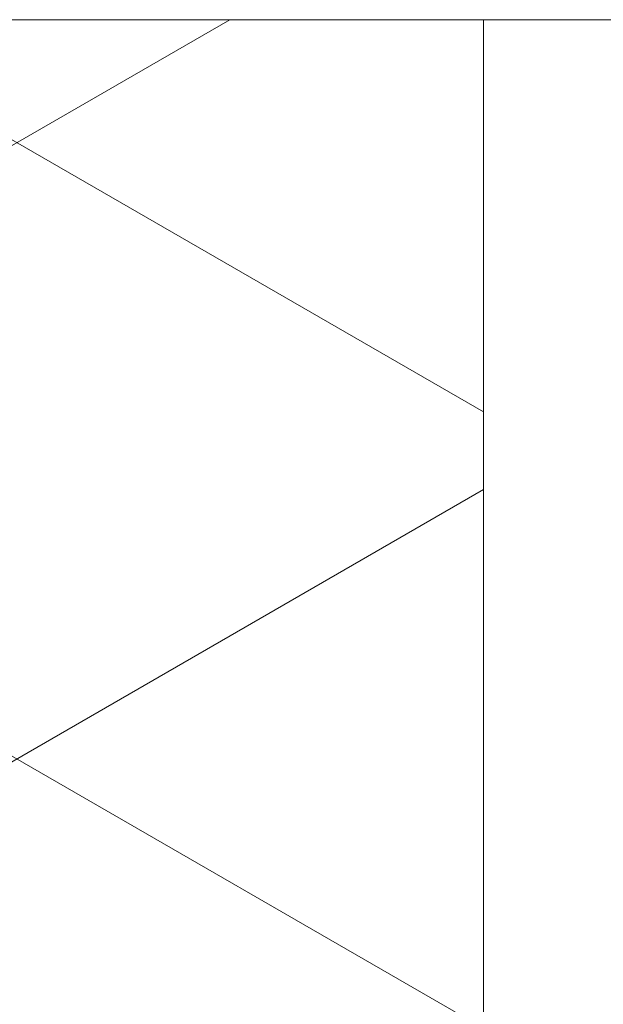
# Model space of a CAD drawing. Header units: millimetres. Extents: x 3625 to 145332, y -20577 to 83428.
# Tile 34 of 256: x 31600 to 31687, y 23107 to 23255. Entities that reach past the tile are written whole.
import ezdxf

# ---------------------------------------------------------------- set-up
doc = ezdxf.new("R2010")
doc.units = ezdxf.units.MM
for name, color, linetype, lineweight in [('A-GLAZ', 6, 'Continuous', 18), ('A-WALL-PATT', 2, 'Continuous', 50), ('I-WALL', 2, 'Continuous', 25)]:
    doc.layers.add(name, color=color, linetype=linetype, lineweight=lineweight)

# ---------------------------------------------------------------- blocks, each defined once
blk = doc.blocks.new('31_KA_Houten kozijn metselwerkgevel met draaiend deel verdieping - 31_KA_Houten kozijn metselwerkgevel met draaiend deel verdieping-12073446-Plotview plafond derde Verdieping - 1 op 100')
at = {"layer": 'A-GLAZ'}
blk.add_line((-656.5, -150), (-656.5, -420), dxfattribs=at)

msp = doc.modelspace()

# ---------------------------------------------------------------- hatches: boundary and pattern name
at = {"layer": 'A-WALL-PATT', "lineweight": 18}
h = msp.add_hatch(dxfattribs=at)
h.set_pattern_fill('FP_306', color=256, angle=120, style=0, pattern_type=2)
h.set_pattern_definition([(30, (31599.11, 27578.2), (80.0104, -46.182), []), (330, (31599.11, 27670.6), (0.0104, -92.382), [])])
h.paths.add_polyline_path([(31559.11, 18598.2), (31669.11, 18598.2), (31669.11, 19588.37), (31559.11, 19588.37), (31559.11, 18733.62)], flags=0)
h.paths.add_polyline_path([(31669.11, 20901.37), (31669.11, 21421.7), (31559.11, 21421.7), (31559.11, 20901.37), (31655.83, 20901.37)], flags=0)
h.paths.add_polyline_path([(31655.83, 22734.7), (31669.11, 22734.7), (31669.11, 23255.03), (31559.11, 23255.03), (31559.11, 22734.7)], flags=0)
h.paths.add_polyline_path([(31559.11, 24568.03), (31669.11, 24568.03), (31669.11, 25088.37), (31559.11, 25088.37), (31559.11, 24657.58)], flags=0)
h.paths.add_polyline_path([(31655.83, 26401.37), (31669.11, 26401.37), (31669.11, 26921.7), (31559.11, 26921.7), (31559.11, 26401.37)], flags=0)
h.paths.add_polyline_path([(31655.83, 28234.7), (31669.11, 28234.7), (31669.11, 28755.03), (31559.11, 28755.03), (31559.11, 28234.7)], flags=0)
h.paths.add_polyline_path([(31655.83, 30068.03), (31669.11, 30068.03), (31669.11, 30588.37), (31559.11, 30588.37), (31559.11, 30068.03)], flags=0)
h.paths.add_polyline_path([(31559.11, 31901.37), (31669.11, 31901.37), (31669.11, 32421.7), (31559.11, 32421.7), (31559.11, 32274.1)], flags=0)
h.paths.add_polyline_path([(31559.11, 33734.7), (31669.11, 33734.7), (31669.11, 34255.03), (31559.11, 34255.03), (31559.11, 33966.66)], flags=0)
h.paths.add_polyline_path([(31669.11, 35568.03), (31669.11, 36228.2), (31559.11, 36228.2), (31559.11, 35568.03), (31655.83, 35568.03)], flags=0)

# ---------------------------------------------------------------- linework, layer by layer
at = {"layer": 'I-WALL', "lineweight": 18}
msp.add_line((31669.11, 22734.7), (31669.11, 23255.03), dxfattribs=at)

# ---------------------------------------------------------------- block references
at = {"layer": 'A-GLAZ', "lineweight": 25, "rotation": 89.99999999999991}
msp.add_blockref('31_KA_Houten kozijn metselwerkgevel met draaiend deel verdieping - 31_KA_Houten kozijn metselwerkgevel met draaiend deel verdieping-12073446-Plotview plafond derde Verdieping - 1 op 100', (31384.11, 23911.53), dxfattribs=at)

doc.saveas('drawing.dxf')
